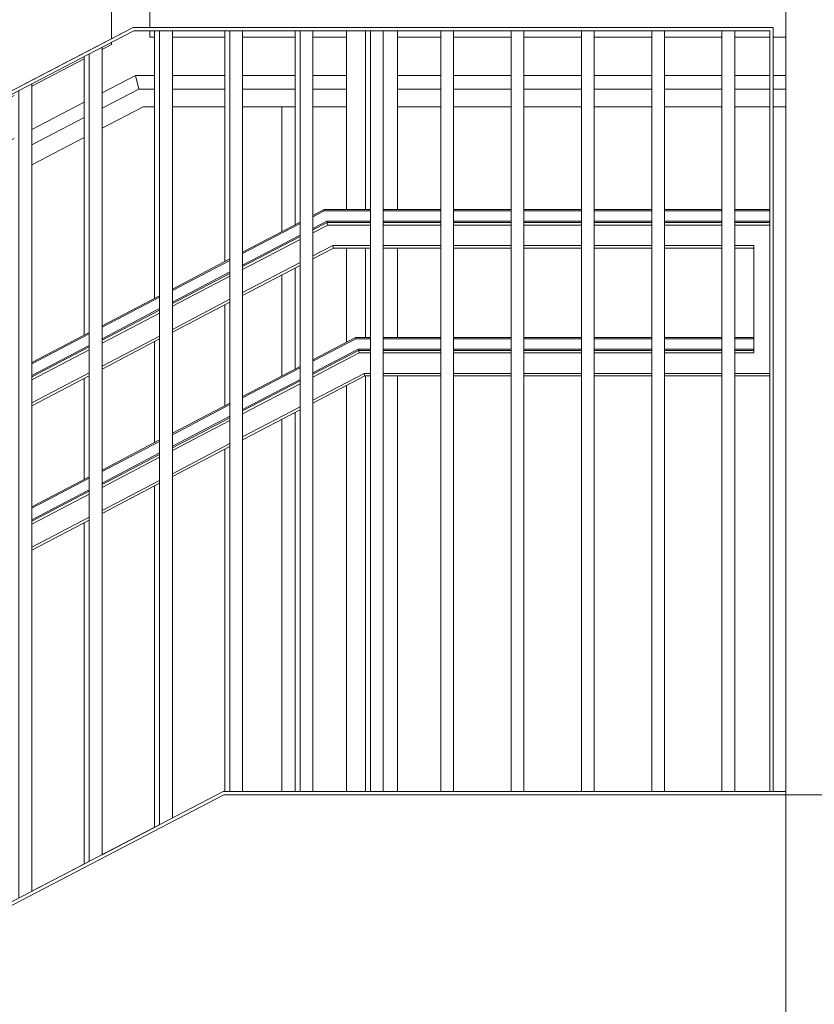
# Model space of a CAD drawing. Header units: millimetres. Extents: x -65 to 293624, y -1905 to 31061.
# Tile 202 of 256: x 120758 to 122001, y 20014 to 21554. Entities that reach past the tile are written whole.
import ezdxf

# ---------------------------------------------------------------- set-up
doc = ezdxf.new("R2010")
doc.units = ezdxf.units.MM
doc.header["$MEASUREMENT"] = 0
for name, color, linetype in [('1232 Välisseinad.AR', 7, 'Continuous'), ('1244 Fassaadivarustus.AR', 7, 'Continuous'), ('1245 Klaasfassaadid.AR', 7, 'Continuous'), ('1251 Rõdupiirded.AR', 7, 'Continuous'), ('1253 Rõdutrepid.AR', 7, 'Continuous'), ('1253 Terrassipostid.AR', 7, 'Continuous'), ('1253 Välisterrassid.AR', 7, 'Continuous')]:
    doc.layers.add(name, color=color, linetype=linetype)

# ---------------------------------------------------------------- blocks, each defined once
blk = doc.blocks.new('Section Element_1042_3', base_point=(20443.1, 12361.4))
at = {"layer": '1253 Välisterrassid.AR', "color": 7, "linetype": 'Continuous', "lineweight": 13}
for p, q in [((121234.2, 20341.4), (121956.9, 20341.4)), ((121956.9, 20341.4), (122106.9, 20341.4))]:
    blk.add_line(p, q, dxfattribs=at)
blk = doc.blocks.new('Section Element_1064_3', base_point=(20443.1, 12361.4))
at = {"layer": '1253 Terrassipostid.AR', "color": 7, "linetype": 'Continuous', "lineweight": 13}
for p, q in [((121956.9, 20346.5), (121956.9, 24085.3)), ((121956.9, 19990.4), (121956.9, 20341.4))]:
    blk.add_line(p, q, dxfattribs=at)
blk = doc.blocks.new('Section Element_1109_3', base_point=(20443.1, 12361.4))
at = {"layer": '1244 Fassaadivarustus.AR', "color": 7, "linetype": 'Continuous', "lineweight": 13}
for p, q in [((120944.4, 21445.2), (120886.9, 21415.3)), ((120951.2, 21417.3), (120886.9, 21383.9)), ((120859.2, 21400.9), (120776.9, 21358.1)), ((120859.2, 21369.5), (120776.9, 21326.7))]:
    blk.add_line(p, q, dxfattribs=at)
blk = doc.blocks.new('Section Element_1111_3', base_point=(20443.1, 12361.4))
at = {"layer": '1232 Välisseinad.AR', "color": 7, "linetype": 'Continuous', "lineweight": 13}
for p, q in [((121168.1, 21222), (121168.1, 21417.3)), ((121168.1, 20996.4), (121168.1, 21154.3)), ((121168.1, 20346.5), (121168.1, 20928.7))]:
    blk.add_line(p, q, dxfattribs=at)
blk = doc.blocks.new('Section Element_1115_3', base_point=(20443.1, 12361.4))
at = {"layer": '1232 Välisseinad.AR', "color": 7, "linetype": 'Continuous', "lineweight": 13}
for p, q in [((121168.2, 21222.1), (121168.2, 21417.3)), ((121168.2, 20996.4), (121168.2, 21154.4)), ((121168.2, 20346.5), (121168.2, 20928.7))]:
    blk.add_line(p, q, dxfattribs=at)
blk = doc.blocks.new('Section Element_1116_3', base_point=(20443.1, 12361.4))
at = {"layer": '1253 Rõdutrepid.AR', "color": 7, "linetype": 'Continuous', "lineweight": 13}
for p, q in [((115501.9, 17439.1), (121077.6, 20341.5)), ((121077.6, 20341.5), (121234.2, 20341.5))]:
    blk.add_line(p, q, dxfattribs=at)
blk = doc.blocks.new('Section Element_1212_3', base_point=(20443.1, 12361.4))
at = {"layer": '1244 Fassaadivarustus.AR', "color": 7, "linetype": 'Continuous', "lineweight": 13}
for p, q in [((120944.4, 21445.2), (120939.2, 21466.4)), ((121956.9, 21466.4), (121956.9, 21466.4)), ((120969.2, 21445.2), (120944.4, 21445.2)), ((121079.2, 21445.2), (120996.9, 21445.2)), ((121189.2, 21445.2), (121106.9, 21445.2)), ((121269.2, 21445.2), (121216.9, 21445.2)), ((121416.9, 21445.2), (121349.2, 21445.2)), ((121526.9, 21445.2), (121436.9, 21445.2)), ((121636.9, 21445.2), (121546.9, 21445.2)), ((121746.9, 21445.2), (121656.9, 21445.2)), ((121856.9, 21445.2), (121766.9, 21445.2)), ((121931.9, 21445.2), (121876.9, 21445.2)), ((121956.9, 21445.2), (121936.9, 21445.2)), ((120969.2, 21417.3), (120951.2, 21417.3)), ((121079.2, 21417.3), (120996.9, 21417.3)), ((121189.2, 21417.3), (121106.9, 21417.3)), ((121269.2, 21417.3), (121216.9, 21417.3)), ((121416.9, 21417.3), (121349.2, 21417.3)), ((121526.9, 21417.3), (121436.9, 21417.3)), ((121636.9, 21417.3), (121546.9, 21417.3)), ((121746.9, 21417.3), (121656.9, 21417.3)), ((121856.9, 21417.3), (121766.9, 21417.3)), ((121931.9, 21417.3), (121876.9, 21417.3)), ((121956.9, 21417.3), (121936.9, 21417.3))]:
    blk.add_line(p, q, dxfattribs=at)
blk = doc.blocks.new('Section Element_1300_3', base_point=(20443.1, 12361.4))
at = {"layer": '1245 Klaasfassaadid.AR', "color": 7, "linetype": 'Continuous', "lineweight": 13}
for p, q in [((120901.9, 21514.7), (120886.9, 21506.9)), ((120859.2, 21492.5), (120776.9, 21449.7)), ((120939.2, 21466.4), (120886.9, 21439.2)), ((120749.2, 21435.3), (120666.9, 21392.6)), ((120859.2, 21424.9), (120776.9, 21382.1)), ((120639.2, 21378.2), (120556.9, 21335.4)), ((120749.2, 21367.7), (120666.9, 21325)), ((120529.2, 21321.1), (120446.9, 21278.3)), ((120639.2, 21310.6), (120556.9, 21267.8)), ((120419.2, 21263.9), (120336.9, 21221.1)), ((120529.2, 21253.4), (120446.9, 21210.7)), ((120309.2, 21206.8), (120226.9, 21164)), ((120419.2, 21196.3), (120336.9, 21153.5)), ((120199.2, 21149.6), (120116.9, 21106.9)), ((120309.2, 21139.2), (120226.9, 21096.4)), ((120089.2, 21092.5), (120006.9, 21049.7)), ((120199.2, 21082), (120116.9, 21039.2)), ((119979.2, 21035.3), (119931.9, 21010.7)), ((120089.2, 21024.9), (120006.9, 20982.1)), ((119926.9, 21008.2), (119906.9, 20997.8)), ((119979.2, 20967.7), (119931.9, 20943.1)), ((119926.9, 20940.5), (119906.9, 20930.2))]:
    blk.add_line(p, q, dxfattribs=at)
blk = doc.blocks.new('Section Element_1484_3', base_point=(20443.1, 12361.4))
at = {"layer": '1245 Klaasfassaadid.AR', "color": 7, "linetype": 'Continuous', "lineweight": 13}
for p, q in [((120969.2, 21526.4), (120961.9, 21526.4)), ((121079.2, 21526.4), (120996.9, 21526.4)), ((121189.2, 21526.4), (121106.9, 21526.4)), ((121269.2, 21526.4), (121216.9, 21526.4)), ((121416.9, 21526.4), (121349.2, 21526.4)), ((121526.9, 21526.4), (121436.9, 21526.4)), ((121636.9, 21526.4), (121546.9, 21526.4)), ((121746.9, 21526.4), (121656.9, 21526.4)), ((121856.9, 21526.4), (121766.9, 21526.4)), ((121931.9, 21526.4), (121876.9, 21526.4)), ((121956.9, 21526.4), (121936.9, 21526.4)), ((120969.2, 21466.4), (120939.2, 21466.4)), ((121079.2, 21466.4), (120996.9, 21466.4)), ((121189.2, 21466.4), (121106.9, 21466.4)), ((121269.2, 21466.4), (121216.9, 21466.4)), ((121416.9, 21466.4), (121349.2, 21466.4)), ((121526.9, 21466.4), (121436.9, 21466.4)), ((121636.9, 21466.4), (121546.9, 21466.4)), ((121746.9, 21466.4), (121656.9, 21466.4)), ((121856.9, 21466.4), (121766.9, 21466.4)), ((121931.9, 21466.4), (121876.9, 21466.4)), ((121956.9, 21466.4), (121936.9, 21466.4))]:
    blk.add_line(p, q, dxfattribs=at)
blk = doc.blocks.new('Section Element_1632_3', base_point=(20443.1, 12361.4))
at = {"layer": '1245 Klaasfassaadid.AR', "color": 7, "linetype": 'Continuous', "lineweight": 13}
for p, q in [((120901.9, 21524), (120901.9, 23106.4)), ((120961.9, 21541.5), (120961.9, 23106.4)), ((120961.9, 21526.4), (120961.9, 21536.5)), ((120901.9, 21514.7), (120901.9, 21518.3))]:
    blk.add_line(p, q, dxfattribs=at)
blk = doc.blocks.new('Section Element_2381_3', base_point=(20443.1, 12361.4))
at = {"layer": '1251 Rõdupiirded.AR', "color": 7, "linetype": 'Continuous', "lineweight": 13}
for q in [(121076.4, 20346.5), (119906.9, 19732)]:
    blk.add_line((119906.9, 19737.7), q, dxfattribs=at)
blk = doc.blocks.new('Section Element_2389_3', base_point=(20443.1, 12361.4))
at = {"layer": '1251 Rõdupiirded.AR', "color": 7, "linetype": 'Continuous', "lineweight": 13}
for p, q in [((121956.9, 20346.5), (121076.4, 20346.5)), ((121956.9, 20341.5), (121234.2, 20341.5)), ((121956.9, 20341.5), (121956.9, 20346.5))]:
    blk.add_line(p, q, dxfattribs=at)
blk = doc.blocks.new('Section Element_2533_3', base_point=(20443.1, 12361.4))
at = {"layer": '1251 Rõdupiirded.AR', "color": 7, "linetype": 'Continuous', "lineweight": 13}
for p, q in [((121269.2, 21256.6), (121269.2, 21536.4)), ((121349.2, 21256.6), (121349.2, 21536.4)), ((121269.2, 21049.2), (121269.2, 21196.6)), ((121349.2, 21056.6), (121349.2, 21196.6)), ((121349.2, 20346.5), (121349.2, 20996.6)), ((121269.2, 20346.5), (121269.2, 20981.5))]:
    blk.add_line(p, q, dxfattribs=at)
blk = doc.blocks.new('Section Element_2534_3', base_point=(20443.1, 12361.4))
at = {"layer": '1251 Rõdupiirded.AR', "color": 7, "linetype": 'Continuous', "lineweight": 13}
for p, q in [((121299.2, 21536.4), (121269.2, 21536.4)), ((121349.2, 21536.4), (121326.9, 21536.4))]:
    blk.add_line(p, q, dxfattribs=at)
blk = doc.blocks.new('Section Element_2544_3', base_point=(20443.1, 12361.4))
at = {"layer": '1251 Rõdupiirded.AR', "color": 7, "linetype": 'Continuous', "lineweight": 13}
for p, q in [((121096.9, 21541.5), (120986.9, 21541.5)), ((121096.9, 21536.5), (120986.9, 21536.5))]:
    blk.add_line(p, q, dxfattribs=at)
blk = doc.blocks.new('Section Element_2545_3', base_point=(20443.1, 12361.4))
at = {"layer": '1251 Rõdupiirded.AR', "color": 7, "linetype": 'Continuous', "lineweight": 13}
for p, q in [((120976.9, 20294.6), (120976.9, 21536.5)), ((120996.9, 20305.1), (120996.9, 21536.5))]:
    blk.add_line(p, q, dxfattribs=at)
blk = doc.blocks.new('Section Element_2546_3', base_point=(20443.1, 12361.4))
at = {"layer": '1251 Rõdupiirded.AR', "color": 7, "linetype": 'Continuous', "lineweight": 13}
for p, q in [((121086.9, 20346.5), (121086.9, 21536.5)), ((121106.9, 20346.5), (121106.9, 21536.5))]:
    blk.add_line(p, q, dxfattribs=at)
blk = doc.blocks.new('Section Element_2547_3', base_point=(20443.1, 12361.4))
at = {"layer": '1251 Rõdupiirded.AR', "color": 7, "linetype": 'Continuous', "lineweight": 13}
for p, q in [((121206.9, 21541.5), (121096.9, 21541.5)), ((121206.9, 21536.5), (121096.9, 21536.5))]:
    blk.add_line(p, q, dxfattribs=at)
blk = doc.blocks.new('Section Element_2548_3', base_point=(20443.1, 12361.4))
at = {"layer": '1251 Rõdupiirded.AR', "color": 7, "linetype": 'Continuous', "lineweight": 13}
for p, q in [((121196.9, 20346.5), (121196.9, 21536.5)), ((121216.9, 20346.5), (121216.9, 21536.5))]:
    blk.add_line(p, q, dxfattribs=at)
blk = doc.blocks.new('Section Element_2549_3', base_point=(20443.1, 12361.4))
at = {"layer": '1251 Rõdupiirded.AR', "color": 7, "linetype": 'Continuous', "lineweight": 13}
for p, q in [((121316.9, 21541.5), (121206.9, 21541.5)), ((121316.9, 21536.5), (121206.9, 21536.5))]:
    blk.add_line(p, q, dxfattribs=at)
blk = doc.blocks.new('Section Element_2550_3', base_point=(20443.1, 12361.4))
at = {"layer": '1251 Rõdupiirded.AR', "color": 7, "linetype": 'Continuous', "lineweight": 13}
for p, q in [((121306.9, 20346.5), (121306.9, 21536.5)), ((121326.9, 20346.5), (121326.9, 21536.5))]:
    blk.add_line(p, q, dxfattribs=at)
blk = doc.blocks.new('Section Element_2551_3', base_point=(20443.1, 12361.4))
at = {"layer": '1251 Rõdupiirded.AR', "color": 7, "linetype": 'Continuous', "lineweight": 13}
for p, q in [((121426.9, 21541.5), (121316.9, 21541.5)), ((121426.9, 21536.5), (121316.9, 21536.5))]:
    blk.add_line(p, q, dxfattribs=at)
blk = doc.blocks.new('Section Element_2552_3', base_point=(20443.1, 12361.4))
at = {"layer": '1251 Rõdupiirded.AR', "color": 7, "linetype": 'Continuous', "lineweight": 13}
for p, q in [((121416.9, 20346.5), (121416.9, 21536.5)), ((121436.9, 20346.5), (121436.9, 21536.5))]:
    blk.add_line(p, q, dxfattribs=at)
blk = doc.blocks.new('Section Element_2553_3', base_point=(20443.1, 12361.4))
at = {"layer": '1251 Rõdupiirded.AR', "color": 7, "linetype": 'Continuous', "lineweight": 13}
for p, q in [((121536.9, 21541.5), (121426.9, 21541.5)), ((121536.9, 21536.5), (121426.9, 21536.5))]:
    blk.add_line(p, q, dxfattribs=at)
blk = doc.blocks.new('Section Element_2554_3', base_point=(20443.1, 12361.4))
at = {"layer": '1251 Rõdupiirded.AR', "color": 7, "linetype": 'Continuous', "lineweight": 13}
for p, q in [((121526.9, 20346.5), (121526.9, 21536.5)), ((121546.9, 20346.5), (121546.9, 21536.5))]:
    blk.add_line(p, q, dxfattribs=at)
blk = doc.blocks.new('Section Element_2555_3', base_point=(20443.1, 12361.4))
at = {"layer": '1251 Rõdupiirded.AR', "color": 7, "linetype": 'Continuous', "lineweight": 13}
for p, q in [((121646.9, 21541.5), (121536.9, 21541.5)), ((121646.9, 21536.5), (121536.9, 21536.5))]:
    blk.add_line(p, q, dxfattribs=at)
blk = doc.blocks.new('Section Element_2556_3', base_point=(20443.1, 12361.4))
at = {"layer": '1251 Rõdupiirded.AR', "color": 7, "linetype": 'Continuous', "lineweight": 13}
for p, q in [((121636.9, 20346.5), (121636.9, 21536.5)), ((121656.9, 20346.5), (121656.9, 21536.5))]:
    blk.add_line(p, q, dxfattribs=at)
blk = doc.blocks.new('Section Element_2557_3', base_point=(20443.1, 12361.4))
at = {"layer": '1251 Rõdupiirded.AR', "color": 7, "linetype": 'Continuous', "lineweight": 13}
for p, q in [((121756.9, 21541.5), (121646.9, 21541.5)), ((121756.9, 21536.5), (121646.9, 21536.5))]:
    blk.add_line(p, q, dxfattribs=at)
blk = doc.blocks.new('Section Element_2558_3', base_point=(20443.1, 12361.4))
at = {"layer": '1251 Rõdupiirded.AR', "color": 7, "linetype": 'Continuous', "lineweight": 13}
for p, q in [((121746.9, 20346.5), (121746.9, 21536.5)), ((121766.9, 20346.5), (121766.9, 21536.5))]:
    blk.add_line(p, q, dxfattribs=at)
blk = doc.blocks.new('Section Element_2559_3', base_point=(20443.1, 12361.4))
at = {"layer": '1251 Rõdupiirded.AR', "color": 7, "linetype": 'Continuous', "lineweight": 13}
for p, q in [((121866.9, 21541.5), (121756.9, 21541.5)), ((121866.9, 21536.5), (121756.9, 21536.5))]:
    blk.add_line(p, q, dxfattribs=at)
blk = doc.blocks.new('Section Element_2560_3', base_point=(20443.1, 12361.4))
at = {"layer": '1251 Rõdupiirded.AR', "color": 7, "linetype": 'Continuous', "lineweight": 13}
for p, q in [((121856.9, 20346.5), (121856.9, 21536.5)), ((121866.9, 21536.5), (121866.9, 21536.5)), ((121876.9, 20346.5), (121876.9, 21536.5))]:
    blk.add_line(p, q, dxfattribs=at)
blk = doc.blocks.new('Section Element_2561_3', base_point=(20443.1, 12361.4))
at = {"layer": '1251 Rõdupiirded.AR', "color": 7, "linetype": 'Continuous', "lineweight": 13}
for p, q in [((121936.9, 21541.5), (121866.9, 21541.5)), ((121931.9, 21536.5), (121866.9, 21536.5))]:
    blk.add_line(p, q, dxfattribs=at)
blk = doc.blocks.new('Section Element_2562_3', base_point=(20443.1, 12361.4))
at = {"layer": '1251 Rõdupiirded.AR', "color": 7, "linetype": 'Continuous', "lineweight": 13}
for p, q in [((121931.9, 20346.5), (121931.9, 21536.5)), ((121936.9, 20346.5), (121936.9, 21541.5))]:
    blk.add_line(p, q, dxfattribs=at)
blk = doc.blocks.new('Section Element_2565_3', base_point=(20443.1, 12361.4))
at = {"layer": '1251 Rõdupiirded.AR', "color": 7, "linetype": 'Continuous', "lineweight": 13}
for p, q in [((120986.9, 21541.5), (120935.6, 21541.5)), ((120986.9, 21536.5), (120936.8, 21536.5))]:
    blk.add_line(p, q, dxfattribs=at)
blk = doc.blocks.new('Section Element_2579_3', base_point=(20443.1, 12361.4))
at = {"layer": '1251 Rõdupiirded.AR', "color": 7, "linetype": 'Continuous', "lineweight": 13}
for p, q in [((120765.7, 21453), (120655.7, 21395.8)), ((120768, 21448.6), (120658, 21391.3))]:
    blk.add_line(p, q, dxfattribs=at)
blk = doc.blocks.new('Section Element_2580_3', base_point=(20443.1, 12361.4))
at = {"layer": '1251 Rõdupiirded.AR', "color": 7, "linetype": 'Continuous', "lineweight": 13}
for p, q in [((120776.9, 20190.5), (120776.9, 21453.2)), ((120756.9, 20180.1), (120756.9, 21442.8))]:
    blk.add_line(p, q, dxfattribs=at)
blk = doc.blocks.new('Section Element_2581_3', base_point=(20443.1, 12361.4))
at = {"layer": '1251 Rõdupiirded.AR', "color": 7, "linetype": 'Continuous', "lineweight": 13}
for p, q in [((120875.7, 21510.3), (120765.7, 21453)), ((120878, 21505.8), (120768, 21448.6))]:
    blk.add_line(p, q, dxfattribs=at)
blk = doc.blocks.new('Section Element_2582_3', base_point=(20443.1, 12361.4))
at = {"layer": '1251 Rõdupiirded.AR', "color": 7, "linetype": 'Continuous', "lineweight": 13}
for p, q in [((120866.9, 20237.4), (120866.9, 21500)), ((120886.9, 20247.8), (120886.9, 21510.5))]:
    blk.add_line(p, q, dxfattribs=at)
blk = doc.blocks.new('Section Element_2583_3', base_point=(20443.1, 12361.4))
at = {"layer": '1251 Rõdupiirded.AR', "color": 7, "linetype": 'Continuous', "lineweight": 13}
for p, q in [((120935.6, 21541.5), (120875.7, 21510.3)), ((120936.8, 21536.5), (120878, 21505.8))]:
    blk.add_line(p, q, dxfattribs=at)
blk = doc.blocks.new('Section Element_2707_3', base_point=(20443.1, 12361.4))
at = {"layer": '1251 Rõdupiirded.AR', "color": 7, "linetype": 'Continuous', "lineweight": 13}
for p, q in [((121216.9, 21247.5), (121234.2, 21256.6)), ((121216.9, 21245.3), (121234.7, 21254.6)), ((121106.9, 21190), (121196.9, 21237.1)), ((121106.9, 21187.8), (121196.9, 21234.8)), ((121216.9, 21227.2), (121238.6, 21238.6)), ((121216.9, 21224.9), (121239.1, 21236.6)), ((121216.9, 21220.4), (121240.1, 21232.6)), ((121106.9, 21169.7), (121196.9, 21216.8)), ((121106.9, 21167.5), (121196.9, 21214.5)), ((121106.9, 21163), (121196.9, 21210)), ((121216.9, 21184.3), (121248, 21200.6)), ((121216.9, 21179.8), (121248.9, 21196.6)), ((120996.9, 21132.5), (121086.9, 21179.6)), ((120996.9, 21130.3), (121086.9, 21177.3)), ((121106.9, 21126.8), (121196.9, 21173.9)), ((120996.9, 21112.2), (121086.9, 21159.3)), ((120996.9, 21110), (121086.9, 21157)), ((121106.9, 21122.3), (121196.9, 21169.4)), ((120996.9, 21105.5), (121086.9, 21152.5)), ((120886.9, 21075.1), (120976.9, 21122.1)), ((120886.9, 21072.8), (120976.9, 21119.8)), ((120996.9, 21069.4), (121086.9, 21116.4)), ((120996.9, 21064.8), (121086.9, 21111.9)), ((120886.9, 21054.8), (120976.9, 21101.8)), ((120886.9, 21052.5), (120976.9, 21099.5)), ((120886.9, 21048), (120976.9, 21095)), ((120776.9, 21017.6), (120866.9, 21064.6)), ((120776.9, 21015.3), (120866.9, 21062.4)), ((120886.9, 21011.9), (120976.9, 21058.9)), ((120886.9, 21007.4), (120976.9, 21054.4)), ((121216.9, 21021.9), (121283.3, 21056.6)), ((121216.9, 21019.6), (121283.8, 21054.6)), ((120776.9, 20997.3), (120866.9, 21044.3)), ((120776.9, 20995), (120866.9, 21042)), ((120776.9, 20990.5), (120866.9, 21037.5)), ((121216.9, 21001.5), (121287.7, 21038.6)), ((121216.9, 20999.3), (121288.2, 21036.6)), ((121216.9, 20994.8), (121289.2, 21032.6)), ((121106.9, 20964.4), (121196.9, 21011.4)), ((121106.9, 20962.1), (121196.9, 21009.1)), ((120776.9, 20954.4), (120866.9, 21001.4)), ((120776.9, 20949.9), (120866.9, 20996.9)), ((121106.9, 20944.1), (121196.9, 20991.1)), ((121106.9, 20941.8), (121196.9, 20988.8)), ((121216.9, 20958.7), (121297.1, 21000.6)), ((121216.9, 20954.2), (121298.1, 20996.6)), ((121106.9, 20937.3), (121196.9, 20984.3)), ((120996.9, 20906.9), (121086.9, 20953.9)), ((120996.9, 20904.6), (121086.9, 20951.7)), ((121106.9, 20901.2), (121196.9, 20948.2)), ((121106.9, 20896.7), (121196.9, 20943.7)), ((120996.9, 20886.6), (121086.9, 20933.6)), ((120996.9, 20884.3), (121086.9, 20931.3)), ((120996.9, 20879.8), (121086.9, 20926.8)), ((120886.9, 20849.4), (120976.9, 20896.4)), ((120886.9, 20847.1), (120976.9, 20894.2)), ((120996.9, 20843.7), (121086.9, 20890.7)), ((120996.9, 20839.2), (121086.9, 20886.2)), ((120886.9, 20829.1), (120976.9, 20876.1)), ((120886.9, 20826.8), (120976.9, 20873.9)), ((120886.9, 20822.3), (120976.9, 20869.3)), ((120776.9, 20791.9), (120866.9, 20838.9)), ((120776.9, 20789.7), (120866.9, 20836.7)), ((120776.9, 20771.6), (120866.9, 20818.6)), ((120886.9, 20786.2), (120976.9, 20833.2)), ((120886.9, 20781.7), (120976.9, 20828.7)), ((120776.9, 20769.3), (120866.9, 20816.4)), ((120776.9, 20764.8), (120866.9, 20811.9)), ((120776.9, 20728.7), (120866.9, 20775.8)), ((120776.9, 20724.2), (120866.9, 20771.2))]:
    blk.add_line(p, q, dxfattribs=at)
blk = doc.blocks.new('Section Element_2709_3', base_point=(20443.1, 12361.4))
at = {"layer": '1251 Rõdupiirded.AR', "color": 7, "linetype": 'Continuous', "lineweight": 13}
for p, q in [((121234.2, 21256.6), (121234.4, 21256)), ((121234.2, 21256.6), (121306.9, 21256.6)), ((121234.4, 21256), (121234.7, 21254.6)), ((121234.7, 21254.6), (121306.9, 21254.6)), ((121326.9, 21256.6), (121416.9, 21256.6)), ((121326.9, 21254.6), (121416.9, 21254.6)), ((121436.9, 21256.6), (121526.9, 21256.6)), ((121436.9, 21254.6), (121526.9, 21254.6)), ((121546.9, 21256.6), (121636.9, 21256.6)), ((121546.9, 21254.6), (121636.9, 21254.6)), ((121656.9, 21256.6), (121746.9, 21256.6)), ((121656.9, 21254.6), (121746.9, 21254.6)), ((121766.9, 21256.6), (121856.9, 21256.6)), ((121766.9, 21254.6), (121856.9, 21254.6)), ((121876.9, 21256.6), (121931.9, 21256.6)), ((121876.9, 21254.6), (121931.9, 21254.6)), ((121238.6, 21238.6), (121239, 21237.2)), ((121238.6, 21238.6), (121306.9, 21238.6)), ((121239, 21237.2), (121239.1, 21236.6)), ((121239.1, 21236.6), (121239.4, 21235.4)), ((121239.1, 21236.6), (121306.9, 21236.6)), ((121239.4, 21235.4), (121240.1, 21232.6)), ((121326.9, 21238.6), (121416.9, 21238.6)), ((121326.9, 21236.6), (121416.9, 21236.6)), ((121436.9, 21238.6), (121526.9, 21238.6)), ((121436.9, 21236.6), (121526.9, 21236.6)), ((121546.9, 21238.6), (121636.9, 21238.6)), ((121546.9, 21236.6), (121636.9, 21236.6)), ((121656.9, 21238.6), (121746.9, 21238.6)), ((121656.9, 21236.6), (121746.9, 21236.6)), ((121766.9, 21238.6), (121856.9, 21238.6)), ((121766.9, 21236.6), (121856.9, 21236.6)), ((121876.9, 21238.6), (121931.9, 21238.6)), ((121876.9, 21236.6), (121931.9, 21236.6)), ((121240.1, 21232.6), (121306.9, 21232.6)), ((121326.9, 21232.6), (121416.9, 21232.6)), ((121436.9, 21232.6), (121526.9, 21232.6)), ((121546.9, 21232.6), (121636.9, 21232.6)), ((121656.9, 21232.6), (121746.9, 21232.6)), ((121766.9, 21232.6), (121856.9, 21232.6)), ((121876.9, 21232.6), (121931.9, 21232.6)), ((121248, 21200.6), (121248.7, 21197.8)), ((121248, 21200.6), (121306.9, 21200.6)), ((121248.7, 21197.8), (121248.9, 21196.6)), ((121248.9, 21196.6), (121306.9, 21196.6)), ((121326.9, 21200.6), (121416.9, 21200.6)), ((121326.9, 21196.6), (121416.9, 21196.6)), ((121436.9, 21200.6), (121526.9, 21200.6)), ((121436.9, 21196.6), (121526.9, 21196.6)), ((121546.9, 21200.6), (121636.9, 21200.6)), ((121546.9, 21196.6), (121636.9, 21196.6)), ((121656.9, 21200.6), (121746.9, 21200.6)), ((121656.9, 21196.6), (121746.9, 21196.6)), ((121766.9, 21200.6), (121856.9, 21200.6)), ((121766.9, 21196.6), (121856.9, 21196.6)), ((121876.9, 21200.6), (121906.9, 21200.6)), ((121876.9, 21196.6), (121906.9, 21196.6)), ((121283.3, 21056.6), (121283.5, 21056)), ((121283.3, 21056.6), (121306.9, 21056.6)), ((121283.5, 21056), (121283.8, 21054.6)), ((121283.8, 21054.6), (121306.9, 21054.6)), ((121326.9, 21056.6), (121416.9, 21056.6)), ((121326.9, 21054.6), (121416.9, 21054.6)), ((121436.9, 21056.6), (121526.9, 21056.6)), ((121436.9, 21054.6), (121526.9, 21054.6)), ((121546.9, 21056.6), (121636.9, 21056.6)), ((121546.9, 21054.6), (121636.9, 21054.6)), ((121656.9, 21056.6), (121746.9, 21056.6)), ((121656.9, 21054.6), (121746.9, 21054.6)), ((121766.9, 21056.6), (121856.9, 21056.6)), ((121766.9, 21054.6), (121856.9, 21054.6)), ((121876.9, 21056.6), (121906.9, 21056.6)), ((121876.9, 21054.6), (121906.9, 21054.6)), ((121287.7, 21038.6), (121288.1, 21037.2)), ((121287.7, 21038.6), (121306.9, 21038.6)), ((121288.1, 21037.2), (121288.2, 21036.6)), ((121288.2, 21036.6), (121288.5, 21035.4)), ((121288.2, 21036.6), (121306.9, 21036.6)), ((121288.5, 21035.4), (121289.2, 21032.6)), ((121326.9, 21038.6), (121416.9, 21038.6)), ((121326.9, 21036.6), (121416.9, 21036.6)), ((121436.9, 21038.6), (121526.9, 21038.6)), ((121436.9, 21036.6), (121526.9, 21036.6)), ((121546.9, 21038.6), (121636.9, 21038.6)), ((121546.9, 21036.6), (121636.9, 21036.6)), ((121656.9, 21038.6), (121746.9, 21038.6)), ((121656.9, 21036.6), (121746.9, 21036.6)), ((121766.9, 21038.6), (121856.9, 21038.6)), ((121766.9, 21036.6), (121856.9, 21036.6)), ((121876.9, 21038.6), (121906.9, 21038.6)), ((121876.9, 21036.6), (121906.9, 21036.6)), ((121289.2, 21032.6), (121306.9, 21032.6)), ((121326.9, 21032.6), (121416.9, 21032.6)), ((121436.9, 21032.6), (121526.9, 21032.6)), ((121546.9, 21032.6), (121636.9, 21032.6)), ((121656.9, 21032.6), (121746.9, 21032.6)), ((121766.9, 21032.6), (121856.9, 21032.6)), ((121876.9, 21032.6), (121906.9, 21032.6)), ((121297.1, 21000.6), (121297.8, 20997.8)), ((121297.1, 21000.6), (121306.9, 21000.6)), ((121297.8, 20997.8), (121298.1, 20996.6)), ((121298.1, 20996.6), (121306.9, 20996.6)), ((121326.9, 21000.6), (121416.9, 21000.6)), ((121326.9, 20996.6), (121416.9, 20996.6)), ((121436.9, 21000.6), (121526.9, 21000.6)), ((121436.9, 20996.6), (121526.9, 20996.6)), ((121546.9, 21000.6), (121636.9, 21000.6)), ((121546.9, 20996.6), (121636.9, 20996.6)), ((121656.9, 21000.6), (121746.9, 21000.6)), ((121656.9, 20996.6), (121746.9, 20996.6)), ((121766.9, 21000.6), (121856.9, 21000.6)), ((121766.9, 20996.6), (121856.9, 20996.6)), ((121876.9, 21000.6), (121931.9, 21000.6)), ((121876.9, 20996.6), (121931.9, 20996.6))]:
    blk.add_line(p, q, dxfattribs=at)
blk = doc.blocks.new('Section Element_2717_3', base_point=(20443.1, 12361.4))
at = {"layer": '1251 Rõdupiirded.AR', "color": 7, "linetype": 'Continuous', "lineweight": 13}
for p, q in [((121079.2, 21175.6), (121079.2, 21536.5)), ((121079.2, 20949.9), (121079.2, 21107.9)), ((121079.2, 20346.5), (121079.2, 20882.2)), ((121079.2, 20346.5), (121086.9, 20346.5))]:
    blk.add_line(p, q, dxfattribs=at)
blk = doc.blocks.new('Section Element_2718_3', base_point=(20443.1, 12361.4))
at = {"layer": '1251 Rõdupiirded.AR', "color": 7, "linetype": 'Continuous', "lineweight": 13}
for p, q in [((121189.2, 21233.1), (121189.2, 21536.5)), ((121189.2, 21007.4), (121189.2, 21165.4)), ((121189.2, 20346.5), (121189.2, 20939.7))]:
    blk.add_line(p, q, dxfattribs=at)
blk = doc.blocks.new('Section Element_2719_3', base_point=(20443.1, 12361.4))
at = {"layer": '1251 Rõdupiirded.AR', "color": 7, "linetype": 'Continuous', "lineweight": 13}
for p, q in [((121299.2, 21256.6), (121299.2, 21536.5)), ((121299.2, 21056.6), (121299.2, 21196.6)), ((121299.2, 20346.5), (121299.2, 20996.6))]:
    blk.add_line(p, q, dxfattribs=at)
blk = doc.blocks.new('Section Element_2722_3', base_point=(20443.1, 12361.4))
at = {"layer": '1251 Rõdupiirded.AR', "color": 7, "linetype": 'Continuous', "lineweight": 13}
for p, q in [((120969.2, 21118.1), (120969.2, 21536.5)), ((120969.2, 20892.4), (120969.2, 21050.4)), ((120969.2, 20290.7), (120969.2, 20824.7))]:
    blk.add_line(p, q, dxfattribs=at)
blk = doc.blocks.new('Section Element_2729_3', base_point=(20443.1, 12361.4))
at = {"layer": '1251 Rõdupiirded.AR', "color": 7, "linetype": 'Continuous', "lineweight": 13}
for p, q in [((120859.2, 21060.6), (120859.2, 21496.1)), ((120859.2, 20834.9), (120859.2, 20992.9)), ((120859.2, 20233.5), (120859.2, 20767.2))]:
    blk.add_line(p, q, dxfattribs=at)
blk = doc.blocks.new('Section Element_2800_3', base_point=(20443.1, 12361.4))
at = {"layer": '1251 Rõdupiirded.AR', "color": 7, "linetype": 'Continuous', "lineweight": 13}
for p, q in [((121906.9, 21054.6), (121906.9, 21200.6)), ((121906.9, 21038.6), (121906.9, 21054.6)), ((121906.9, 21032.6), (121906.9, 21038.6))]:
    blk.add_line(p, q, dxfattribs=at)
blk = doc.blocks.new('Section Element_2884_3', base_point=(20443.1, 12361.4))
at = {"layer": '1251 Rõdupiirded.AR', "color": 7, "linetype": 'Continuous', "lineweight": 13}
blk.add_line((120935.6, 21541.5), (120868.1, 21506.3), dxfattribs=at)
blk = doc.blocks.new('Section Element_2885_3', base_point=(20443.1, 12361.4))
at = {"layer": '1251 Rõdupiirded.AR', "color": 7, "linetype": 'Continuous', "lineweight": 13}
blk.add_line((120868.1, 21506.3), (120758.1, 21449.1), dxfattribs=at)
blk = doc.blocks.new('Section Element_2893_3', base_point=(20443.1, 12361.4))
at = {"layer": '1251 Rõdupiirded.AR', "color": 7, "linetype": 'Continuous', "lineweight": 13}
blk.add_line((121309.2, 21541.5), (121199.2, 21541.5), dxfattribs=at)
blk = doc.blocks.new('Section Element_2894_3', base_point=(20443.1, 12361.4))
at = {"layer": '1251 Rõdupiirded.AR', "color": 7, "linetype": 'Continuous', "lineweight": 13}
blk.add_line((121199.2, 21541.5), (121089.2, 21541.5), dxfattribs=at)
blk = doc.blocks.new('Section Element_2895_3', base_point=(20443.1, 12361.4))
at = {"layer": '1251 Rõdupiirded.AR', "color": 7, "linetype": 'Continuous', "lineweight": 13}
blk.add_line((121089.2, 21541.5), (120979.2, 21541.5), dxfattribs=at)
blk = doc.blocks.new('Section Element_2898_3', base_point=(20443.1, 12361.4))
at = {"layer": '1251 Rõdupiirded.AR', "color": 7, "linetype": 'Continuous', "lineweight": 13}
blk.add_line((120979.2, 21541.5), (120935.6, 21541.5), dxfattribs=at)
blk = doc.blocks.new('Section Element_2899_3', base_point=(20443.1, 12361.4))
at = {"layer": '1251 Rõdupiirded.AR', "color": 7, "linetype": 'Continuous', "lineweight": 13}
blk.add_line((121349.2, 21541.5), (121309.2, 21541.5), dxfattribs=at)
blk = doc.blocks.new('Section Element_2966_3', base_point=(20443.1, 12361.4))
at = {"layer": '1251 Rõdupiirded.AR', "color": 7, "linetype": 'Continuous', "lineweight": 13}
blk.add_line((120776.9, 20190.6), (120866.9, 20237.4), dxfattribs=at)
blk = doc.blocks.new('Section Element_2967_3', base_point=(20443.1, 12361.4))
at = {"layer": '1251 Rõdupiirded.AR', "color": 7, "linetype": 'Continuous', "lineweight": 13}
blk.add_line((120886.9, 20247.8), (120976.9, 20294.7), dxfattribs=at)

msp = doc.modelspace()

# ---------------------------------------------------------------- block references
at = {"layer": '1232 Välisseinad.AR', "lineweight": 0}
for name in ['Section Element_1111_3', 'Section Element_1115_3']:
    msp.add_blockref(name, (20443.1, 12361.4), dxfattribs=at)
at = {"layer": '1244 Fassaadivarustus.AR', "lineweight": 0}
for name in ['Section Element_1212_3', 'Section Element_1109_3']:
    msp.add_blockref(name, (20443.1, 12361.4), dxfattribs=at)
at = {"layer": '1245 Klaasfassaadid.AR', "lineweight": 0}
for name in ['Section Element_1632_3', 'Section Element_1484_3', 'Section Element_1300_3']:
    msp.add_blockref(name, (20443.1, 12361.4), dxfattribs=at)
at = {"layer": '1251 Rõdupiirded.AR', "lineweight": 0}
for name in ['Section Element_2884_3', 'Section Element_2583_3', 'Section Element_2565_3', 'Section Element_2898_3', 'Section Element_2722_3', 'Section Element_2545_3', 'Section Element_2895_3', 'Section Element_2544_3', 'Section Element_2717_3', 'Section Element_2546_3', 'Section Element_2894_3', 'Section Element_2547_3', 'Section Element_2718_3', 'Section Element_2548_3', 'Section Element_2893_3', 'Section Element_2549_3', 'Section Element_2533_3', 'Section Element_2534_3', 'Section Element_2719_3', 'Section Element_2550_3', 'Section Element_2899_3', 'Section Element_2551_3', 'Section Element_2552_3', 'Section Element_2553_3', 'Section Element_2554_3', 'Section Element_2555_3', 'Section Element_2556_3', 'Section Element_2557_3', 'Section Element_2558_3', 'Section Element_2559_3', 'Section Element_2560_3', 'Section Element_2561_3', 'Section Element_2562_3', 'Section Element_2885_3', 'Section Element_2581_3', 'Section Element_2729_3', 'Section Element_2582_3', 'Section Element_2579_3', 'Section Element_2580_3', 'Section Element_2707_3', 'Section Element_2709_3', 'Section Element_2800_3', 'Section Element_2381_3', 'Section Element_2389_3', 'Section Element_2967_3', 'Section Element_2966_3']:
    msp.add_blockref(name, (20443.1, 12361.4), dxfattribs=at)
at = {"layer": '1253 Rõdutrepid.AR', "lineweight": 0}
msp.add_blockref('Section Element_1116_3', (20443.1, 12361.4), dxfattribs=at)
at = {"layer": '1253 Terrassipostid.AR', "lineweight": 0}
msp.add_blockref('Section Element_1064_3', (20443.1, 12361.4), dxfattribs=at)
at = {"layer": '1253 Välisterrassid.AR', "lineweight": 0}
msp.add_blockref('Section Element_1042_3', (20443.1, 12361.4), dxfattribs=at)

doc.saveas('drawing.dxf')
